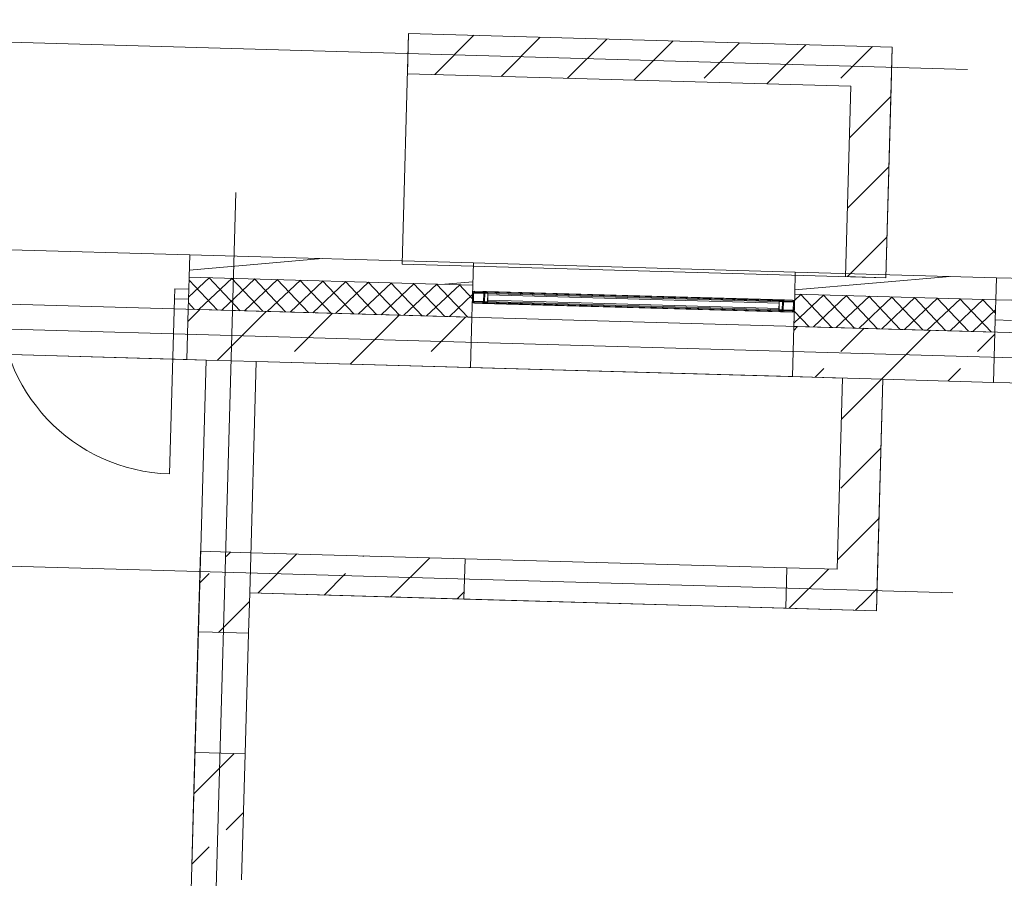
# Model space of a CAD drawing. Extents: x -22247 to 417655, y -187892 to 17509.
# Tile 9 of 62: x -5607 to -715, y -123955 to -119691. Entities that reach past the tile are written whole.
import ezdxf
from ezdxf.lldxf.tags import DXFTag

# ---------------------------------------------------------------- set-up
doc = ezdxf.new("R2010")
doc.units = 0
doc.header["$LTSCALE"] = 50
doc.layers.get('0').update_dxf_attribs({"lineweight": 25})
for name, color, linetype, lineweight in [('02 Raster Gebäude', 7, 'Continuous', 25), ('20 Außenwände', 7, 'Continuous', 25), ('20 Dach Stb-Decke', 7, 'Continuous', 25), ('20 Fenster als Fassade', 7, 'Continuous', 25), ('20 Innenwände', 7, 'Continuous', 25)]:
    doc.layers.add(name, color=color, linetype=linetype, lineweight=lineweight)
tags = doc.linetypes.add('Raster', pattern=[0.8, 0.4, -0.2, 0, -0.2]).pattern_tags.tags
tags[10:11] = [DXFTag(74, 4), DXFTag(75, 0), DXFTag(340, '0'), DXFTag(46, 1.0), DXFTag(50, 0.0), DXFTag(44, 0.0), DXFTag(45, 0.0)]
tags[8:9] = [DXFTag(74, 4), DXFTag(75, 0), DXFTag(340, '0'), DXFTag(46, 1.0), DXFTag(50, 0.0), DXFTag(44, 0.0), DXFTag(45, 0.0)]
tags[6:7] = [DXFTag(74, 4), DXFTag(75, 0), DXFTag(340, '0'), DXFTag(46, 1.0), DXFTag(50, 0.0), DXFTag(44, 0.0), DXFTag(45, 0.0)]
tags[4:5] = [DXFTag(74, 4), DXFTag(75, 0), DXFTag(340, '0'), DXFTag(46, 1.0), DXFTag(50, 0.0), DXFTag(44, 0.0), DXFTag(45, 0.0)]
tags = doc.linetypes.add('Schnittlinie', pattern=[1.2, 0.6, -0.3, 0, -0.3]).pattern_tags.tags
tags[10:11] = [DXFTag(74, 4), DXFTag(75, 0), DXFTag(340, '0'), DXFTag(46, 1.0), DXFTag(50, 0.0), DXFTag(44, 0.0), DXFTag(45, 0.0)]
tags[8:9] = [DXFTag(74, 4), DXFTag(75, 0), DXFTag(340, '0'), DXFTag(46, 1.0), DXFTag(50, 0.0), DXFTag(44, 0.0), DXFTag(45, 0.0)]
tags[6:7] = [DXFTag(74, 4), DXFTag(75, 0), DXFTag(340, '0'), DXFTag(46, 1.0), DXFTag(50, 0.0), DXFTag(44, 0.0), DXFTag(45, 0.0)]
tags[4:5] = [DXFTag(74, 4), DXFTag(75, 0), DXFTag(340, '0'), DXFTag(46, 1.0), DXFTag(50, 0.0), DXFTag(44, 0.0), DXFTag(45, 0.0)]
tags = doc.linetypes.add('Untersicht', pattern=[0.4, 0.3, -0.1]).pattern_tags.tags
tags[6:7] = [DXFTag(74, 4), DXFTag(75, 0), DXFTag(340, '0'), DXFTag(46, 1.0), DXFTag(50, 0.0), DXFTag(44, 0.0), DXFTag(45, 0.0)]
tags[4:5] = [DXFTag(74, 4), DXFTag(75, 0), DXFTag(340, '0'), DXFTag(46, 1.0), DXFTag(50, 0.0), DXFTag(44, 0.0), DXFTag(45, 0.0)]
tags = doc.linetypes.add('Wipeout_Contour', pattern=[1, 0, -1]).pattern_tags.tags
tags[6:7] = [DXFTag(74, 4), DXFTag(75, 0), DXFTag(340, '0'), DXFTag(46, 1.0), DXFTag(50, 0.0), DXFTag(44, 0.0), DXFTag(45, 0.0)]
tags[4:5] = [DXFTag(74, 4), DXFTag(75, 0), DXFTag(340, '0'), DXFTag(46, 1.0), DXFTag(50, 0.0), DXFTag(44, 0.0), DXFTag(45, 0.0)]
tags = doc.linetypes.add('Öffnungslinie Tür Fenster', pattern=[0.46, 0.3, -0.16]).pattern_tags.tags
tags[6:7] = [DXFTag(74, 4), DXFTag(75, 0), DXFTag(340, '0'), DXFTag(46, 1.0), DXFTag(50, 0.0), DXFTag(44, 0.0), DXFTag(45, 0.0)]
tags[4:5] = [DXFTag(74, 4), DXFTag(75, 0), DXFTag(340, '0'), DXFTag(46, 1.0), DXFTag(50, 0.0), DXFTag(44, 0.0), DXFTag(45, 0.0)]
pattern_1 = [(5, (0, 0), (-15.68803, 179.31504), [])]
pattern_2 = [(223.38, (0, 0), (-54.946706, 58.14516), []), (313.38, (0, 0), (58.14516, 54.946706), [])]
pattern_3 = [(45, (0, 0), (-339.4113, 339.4113), []), (45, (-169.7, 169.7), (-339.4113, 339.4113), [360, -120])]
pattern_4 = [(135, (0, 0), (212.132, 212.132), []), (135, (-70.7, -70.7), (212.132, 212.132), [])]

# ---------------------------------------------------------------- blocks, each defined once
blk = doc.blocks.new('Verdeckungsfläche_A06WQNUP1A', base_point=(-3306.4, -121083.9))
at = {"color": 254, "linetype": 'Wipeout_Contour', "lineweight": 0, "ltscale": 0.017985, "true_color": 0xd6d6d6}
for p, q in [((-1807, -121082.7), (-3306.4, -121040.3)), ((-3306.4, -121040.3), (-3301.4, -121041.8)), ((-3301.4, -121041.8), (-1812, -121083.9)), ((-1812, -121083.9), (-1807, -121082.7))]:
    blk.add_line(p, q, dxfattribs=at)
blk = doc.blocks.new('Verdeckungsfläche_A06WQNUQ1A', base_point=(-3301.4, -121087.4))
at = {"color": 254, "linetype": 'Wipeout_Contour', "lineweight": 0, "ltscale": 0.017985, "true_color": 0xd6d6d6}
for p, q in [((-1812, -121083.9), (-3301.4, -121041.8)), ((-3301.4, -121041.8), (-3297.9, -121045.5)), ((-3297.9, -121045.5), (-1815.8, -121087.4)), ((-1815.8, -121087.4), (-1812, -121083.9))]:
    blk.add_line(p, q, dxfattribs=at)
blk = doc.blocks.new('Verdeckungsfläche_A06WQNUR1A', base_point=(-3297.9, -121092.4))
at = {"color": 254, "linetype": 'Wipeout_Contour', "lineweight": 0, "ltscale": 0.017985, "true_color": 0xd6d6d6}
for p, q in [((-1815.8, -121087.4), (-3297.9, -121045.5)), ((-3297.9, -121045.5), (-3296.7, -121050.6)), ((-3296.7, -121050.6), (-1817.3, -121092.4)), ((-1817.3, -121092.4), (-1815.8, -121087.4))]:
    blk.add_line(p, q, dxfattribs=at)
blk = doc.blocks.new('Verdeckungsfläche_A06WQNUS1A', base_point=(-3297.8, -121132.4))
at = {"color": 254, "linetype": 'Wipeout_Contour', "lineweight": 0, "ltscale": 0.017989, "true_color": 0xd6d6d6}
for p, q in [((-3296.7, -121050.6), (-3297.8, -121090.5)), ((-3297.8, -121090.5), (-1818.4, -121132.4)), ((-1817.3, -121092.4), (-3296.7, -121050.6)), ((-1818.4, -121132.4), (-1817.3, -121092.4))]:
    blk.add_line(p, q, dxfattribs=at)
blk = doc.blocks.new('Verdeckungsfläche_A06WQNUT1A', base_point=(-3299.3, -121137.4))
at = {"color": 254, "linetype": 'Wipeout_Contour', "lineweight": 0, "ltscale": 0.017992, "true_color": 0xd6d6d6}
for p, q in [((-3297.8, -121090.5), (-3299.3, -121095.5)), ((-3299.3, -121095.5), (-1817.2, -121137.4)), ((-1818.4, -121132.4), (-3297.8, -121090.5)), ((-1817.2, -121137.4), (-1818.4, -121132.4))]:
    blk.add_line(p, q, dxfattribs=at)
blk = doc.blocks.new('Verdeckungsfläche_A06WQNUU1A', base_point=(-3303, -121141.2))
at = {"color": 254, "linetype": 'Wipeout_Contour', "lineweight": 0, "ltscale": 0.017992, "true_color": 0xd6d6d6}
for p, q in [((-3299.3, -121095.5), (-3303, -121099.1)), ((-1817.2, -121137.4), (-3299.3, -121095.5)), ((-3303, -121099.1), (-1813.6, -121141.2)), ((-1813.6, -121141.2), (-1817.2, -121137.4))]:
    blk.add_line(p, q, dxfattribs=at)
blk = doc.blocks.new('Verdeckungsfläche_A06WQNUV1A', base_point=(-3308.1, -121142.7))
at = {"color": 254, "linetype": 'Wipeout_Contour', "lineweight": 0, "ltscale": 0.017993, "true_color": 0xd6d6d6}
for p, q in [((-3303, -121099.1), (-3308.1, -121100.3)), ((-3308.1, -121100.3), (-1808.7, -121142.7)), ((-1813.6, -121141.2), (-3303, -121099.1)), ((-1808.7, -121142.7), (-1813.6, -121141.2))]:
    blk.add_line(p, q, dxfattribs=at)
blk = doc.blocks.new('Verdeckungsfläche_A06WQNUW1A', base_point=(-3352.8, -121092.9))
at = {"color": 254, "linetype": 'Wipeout_Contour', "lineweight": 0, "ltscale": 0.017991, "true_color": 0xd6d6d6}
for p, q in [((-3302.8, -121090.4), (-3352.8, -121089)), ((-3352.8, -121089), (-3352.2, -121091.5)), ((-3352.2, -121091.5), (-3303.5, -121092.9)), ((-3303.5, -121092.9), (-3302.8, -121090.4))]:
    blk.add_line(p, q, dxfattribs=at)
blk = doc.blocks.new('Verdeckungsfläche_A06WQNUX1A', base_point=(-1813.4, -121136.4))
at = {"color": 254, "linetype": 'Wipeout_Contour', "lineweight": 0, "ltscale": 0.017993, "true_color": 0xd6d6d6}
for p, q in [((-1763.4, -121133.9), (-1813.4, -121132.5)), ((-1813.4, -121132.5), (-1812.8, -121135)), ((-1812.8, -121135), (-1764.2, -121136.4)), ((-1764.2, -121136.4), (-1763.4, -121133.9))]:
    blk.add_line(p, q, dxfattribs=at)
blk = doc.blocks.new('Verdeckungsfläche_A06WQNUY1A', base_point=(-3352.2, -121094.7))
at = {"color": 254, "linetype": 'Wipeout_Contour', "lineweight": 0, "ltscale": 0.017993, "true_color": 0xd6d6d6}
for p, q in [((-3352.2, -121091.5), (-3350.4, -121093.4)), ((-3303.5, -121092.9), (-3352.2, -121091.5)), ((-3350.4, -121093.4), (-3305.4, -121094.7)), ((-3305.4, -121094.7), (-3303.5, -121092.9))]:
    blk.add_line(p, q, dxfattribs=at)
blk = doc.blocks.new('Verdeckungsfläche_A06WQNUZ1A', base_point=(-1812.8, -121138.2))
at = {"color": 254, "linetype": 'Wipeout_Contour', "lineweight": 0, "ltscale": 0.017994, "true_color": 0xd6d6d6}
for p, q in [((-1812.8, -121135), (-1811, -121136.9)), ((-1764.2, -121136.4), (-1812.8, -121135)), ((-1811, -121136.9), (-1766, -121138.2)), ((-1766, -121138.2), (-1764.2, -121136.4))]:
    blk.add_line(p, q, dxfattribs=at)
blk = doc.blocks.new('Verdeckungsfläche_A06WQNV01A', base_point=(-3350.4, -121095.3))
at = {"color": 254, "linetype": 'Wipeout_Contour', "lineweight": 0, "ltscale": 0.017994, "true_color": 0xd6d6d6}
for p, q in [((-3305.4, -121094.7), (-3350.4, -121093.4)), ((-3350.4, -121093.4), (-3347.9, -121094.1)), ((-3347.9, -121094.1), (-3307.9, -121095.3)), ((-3307.9, -121095.3), (-3305.4, -121094.7))]:
    blk.add_line(p, q, dxfattribs=at)
blk = doc.blocks.new('Verdeckungsfläche_A06WQNV11A', base_point=(-1811, -121138.8))
at = {"color": 254, "linetype": 'Wipeout_Contour', "lineweight": 0, "ltscale": 0.017996, "true_color": 0xd6d6d6}
for p, q in [((-1766, -121138.2), (-1811, -121136.9)), ((-1811, -121136.9), (-1808.5, -121137.7)), ((-1808.5, -121137.7), (-1768.6, -121138.8)), ((-1768.6, -121138.8), (-1766, -121138.2))]:
    blk.add_line(p, q, dxfattribs=at)
blk = doc.blocks.new('Verdeckungsfläche_A06WQNV21A', base_point=(-3349, -121046))
at = {"color": 254, "linetype": 'Wipeout_Contour', "lineweight": 0, "ltscale": 0.017981, "true_color": 0xd6d6d6}
for p, q in [((-3346.5, -121044.1), (-3349, -121044.7)), ((-3349, -121044.7), (-3304.1, -121046)), ((-3306.5, -121045.3), (-3346.5, -121044.1)), ((-3304.1, -121046), (-3306.5, -121045.3))]:
    blk.add_line(p, q, dxfattribs=at)
blk = doc.blocks.new('Verdeckungsfläche_A06WQNV31A', base_point=(-1809.6, -121089.6))
at = {"color": 254, "linetype": 'Wipeout_Contour', "lineweight": 0, "ltscale": 0.017983, "true_color": 0xd6d6d6}
for p, q in [((-1807.1, -121087.7), (-1809.6, -121088.3)), ((-1809.6, -121088.3), (-1764.7, -121089.6)), ((-1767.1, -121088.8), (-1807.1, -121087.7)), ((-1764.7, -121089.6), (-1767.1, -121088.8))]:
    blk.add_line(p, q, dxfattribs=at)
blk = doc.blocks.new('Verdeckungsfläche_A06WQNV41A', base_point=(-3350.9, -121047.9))
at = {"color": 254, "linetype": 'Wipeout_Contour', "lineweight": 0, "ltscale": 0.017983, "true_color": 0xd6d6d6}
for p, q in [((-3349, -121044.7), (-3350.9, -121046.5)), ((-3350.9, -121046.5), (-3302.3, -121047.9)), ((-3304.1, -121046), (-3349, -121044.7)), ((-3302.3, -121047.9), (-3304.1, -121046))]:
    blk.add_line(p, q, dxfattribs=at)
blk = doc.blocks.new('Verdeckungsfläche_A06WQNV51A', base_point=(-1811.5, -121091.4))
at = {"color": 254, "linetype": 'Wipeout_Contour', "lineweight": 0, "ltscale": 0.017985, "true_color": 0xd6d6d6}
for p, q in [((-1809.6, -121088.3), (-1811.5, -121090.1)), ((-1811.5, -121090.1), (-1762.9, -121091.4)), ((-1764.7, -121089.6), (-1809.6, -121088.3)), ((-1762.9, -121091.4), (-1764.7, -121089.6))]:
    blk.add_line(p, q, dxfattribs=at)
blk = doc.blocks.new('Verdeckungsfläche_A06WQNV61A', base_point=(-3351.7, -121050.4))
at = {"color": 254, "linetype": 'Wipeout_Contour', "lineweight": 0, "ltscale": 0.017984, "true_color": 0xd6d6d6}
for p, q in [((-3350.9, -121046.5), (-3351.7, -121049)), ((-3302.3, -121047.9), (-3350.9, -121046.5)), ((-3301.7, -121050.4), (-3302.3, -121047.9)), ((-3351.7, -121049), (-3301.7, -121050.4))]:
    blk.add_line(p, q, dxfattribs=at)
blk = doc.blocks.new('Verdeckungsfläche_A06WQNV71A', base_point=(-1812.3, -121094))
at = {"color": 254, "linetype": 'Wipeout_Contour', "lineweight": 0, "ltscale": 0.017986, "true_color": 0xd6d6d6}
for p, q in [((-1811.5, -121090.1), (-1812.3, -121092.5)), ((-1812.3, -121092.5), (-1762.3, -121094)), ((-1762.9, -121091.4), (-1811.5, -121090.1)), ((-1762.3, -121094), (-1762.9, -121091.4))]:
    blk.add_line(p, q, dxfattribs=at)
blk = doc.blocks.new('Verdeckungsfläche_A06WQNV81A', base_point=(-3352.8, -121090.4))
at = {"color": 254, "linetype": 'Wipeout_Contour', "lineweight": 0, "ltscale": 0.017988, "true_color": 0xd6d6d6}
for p, q in [((-3351.7, -121049), (-3352.8, -121089)), ((-3352.8, -121089), (-3302.8, -121090.4)), ((-3301.7, -121050.4), (-3351.7, -121049)), ((-3302.8, -121090.4), (-3301.7, -121050.4))]:
    blk.add_line(p, q, dxfattribs=at)
blk = doc.blocks.new('Verdeckungsfläche_A06WQNV91A', base_point=(-1813.4, -121133.9))
at = {"color": 254, "linetype": 'Wipeout_Contour', "lineweight": 0, "ltscale": 0.01799, "true_color": 0xd6d6d6}
for p, q in [((-1812.3, -121092.5), (-1813.4, -121132.5)), ((-1762.3, -121094), (-1812.3, -121092.5)), ((-1763.4, -121133.9), (-1762.3, -121094)), ((-1813.4, -121132.5), (-1763.4, -121133.9))]:
    blk.add_line(p, q, dxfattribs=at)
blk = doc.blocks.new('Verdeckungsfläche_A06WQNVA1A', base_point=(-3282, -121136.9))
at = {"color": 254, "linetype": 'Wipeout_Contour', "lineweight": 0, "ltscale": 0.017991, "true_color": 0xd6d6d6}
for p, q in [((-3281.6, -121084.2), (-3282, -121096)), ((-3282, -121096), (-1834.5, -121136.9)), ((-1834.2, -121125.2), (-3281.6, -121084.2)), ((-1834.5, -121136.9), (-1834.2, -121125.2))]:
    blk.add_line(p, q, dxfattribs=at)
blk = doc.blocks.new('Verdeckungsfläche_A06WQNVB1A', base_point=(-3280.9, -121098.7))
at = {"color": 254, "linetype": 'Wipeout_Contour', "lineweight": 0, "ltscale": 0.017986, "true_color": 0xd6d6d6}
for p, q in [((-3280.5, -121046), (-3280.9, -121057.8)), ((-1833.1, -121086.9), (-3280.5, -121046)), ((-3280.9, -121057.8), (-1833.5, -121098.7)), ((-1833.5, -121098.7), (-1833.1, -121086.9))]:
    blk.add_line(p, q, dxfattribs=at)
blk = doc.blocks.new('Verdeckungsfläche_A06WQNVC1A', base_point=(-3281.6, -121125.2))
at = {"color": 254, "linetype": 'Wipeout_Contour', "lineweight": 0, "ltscale": 0.017989, "true_color": 0xd6d6d6}
for p, q in [((-3280.9, -121057.8), (-3281.6, -121084.2)), ((-3281.6, -121084.2), (-1834.2, -121125.2)), ((-1833.5, -121098.7), (-3280.9, -121057.8)), ((-1834.2, -121125.2), (-1833.5, -121098.7))]:
    blk.add_line(p, q, dxfattribs=at)
blk = doc.blocks.new('-X6')
at = {"layer": '20 Fenster als Fassade', "color": 7, "linetype": 'Continuous', "lineweight": 13, "ltscale": 3.71293e-05}
blk.add_line((-1.8184, -121.133), (-1.8345, -121.1358), dxfattribs=at)

msp = doc.modelspace()

# ---------------------------------------------------------------- hatches: boundary and pattern name
at = {"layer": '20 Außenwände', "linetype": 'Continuous', "lineweight": 0, "ltscale": 3.71293e-05}
h = msp.add_hatch(dxfattribs=at)
h.set_pattern_fill('Holz_Vollholz_Längsholz__7F', scale=1000, style=0, pattern_type=2)
h.set_pattern_definition(pattern_1)
h.paths.add_polyline_path([(-4761.8, -120859.1), (-4765, -120969), (-3355.5, -121008.9), (-3352.4, -120898.9)])
h = msp.add_hatch(dxfattribs=at)
h.set_pattern_fill('Holz_Vollholz_Längsholz__7F', scale=1000, style=0, pattern_type=2)
h.set_pattern_definition(pattern_1)
h.paths.add_polyline_path([(-1753.1, -120944.2), (-1756.2, -121054.1), (-756.6, -121082.4), (-753.5, -120972.4)])
h = msp.add_hatch(dxfattribs=at)
h.set_pattern_fill('Dämmung_hart_2_0009', scale=1000, style=0, pattern_type=2)
h.set_pattern_definition(pattern_2)
h.paths.add_polyline_path([(-4769.5, -121129), (-3360, -121168.8), (-3355.5, -121008.9), (-4765, -120969)])
h = msp.add_hatch(dxfattribs=at)
h.set_pattern_fill('Dämmung_hart_2_0009', scale=1000, style=0, pattern_type=2)
h.set_pattern_definition(pattern_2)
h.paths.add_polyline_path([(-1756.2, -121054.1), (-1760.7, -121214), (-761.1, -121242.3), (-756.6, -121082.4)])
h = msp.add_hatch(dxfattribs=at)
h.set_pattern_fill('Beton_Stahlbeton_0009', scale=1000, style=0, pattern_type=2)
h.set_pattern_definition(pattern_3)
h.paths.add_polyline_path([(-4776.5, -121378.9), (-3367.1, -121418.7), (-3360, -121168.8), (-4769.5, -121129)])
h = msp.add_hatch(dxfattribs=at)
h.set_pattern_fill('Beton_Stahlbeton_0009', scale=1000, style=0, pattern_type=2)
h.set_pattern_definition(pattern_3)
h.paths.add_polyline_path([(-1760.7, -121214), (-1767.8, -121463.9), (-768.2, -121492.2), (-761.1, -121242.3)])
at = {"layer": '20 Fenster als Fassade', "linetype": 'Continuous', "lineweight": 0, "ltscale": 3.71293e-05}
h = msp.add_hatch(dxfattribs=at)
h.set_pattern_fill('Metall_Stahl_0009', scale=1000, style=0, pattern_type=2)
h.set_pattern_definition(pattern_4)
h.paths.add_polyline_path([(-3357.8, -121088.8), (-3356.6, -121093.9), (-3353, -121097.6), (-3348.1, -121099.1), (-3308.1, -121100.3), (-3303, -121099.1), (-3299.3, -121095.5), (-3297.8, -121090.5), (-3296.7, -121050.6), (-3297.9, -121045.5), (-3301.4, -121041.8), (-3306.4, -121040.3), (-3346.4, -121039.1), (-3351.4, -121040.3), (-3355.2, -121043.9), (-3356.7, -121048.9)])
h.paths.add_polyline_path([(-3352.8, -121089), (-3351.7, -121049), (-3350.9, -121046.5), (-3349, -121044.7), (-3346.5, -121044.1), (-3306.5, -121045.3), (-3304.1, -121046), (-3302.3, -121047.9), (-3301.7, -121050.4), (-3302.8, -121090.4), (-3303.5, -121092.9), (-3305.4, -121094.7), (-3307.9, -121095.3), (-3347.9, -121094.1), (-3350.4, -121093.4), (-3352.2, -121091.5)], flags=0)
h = msp.add_hatch(dxfattribs=at)
h.set_pattern_fill('Metall_Stahl_0009', scale=1000, style=0, pattern_type=2)
h.set_pattern_definition(pattern_4)
h.paths.add_polyline_path([(-1758.4, -121134.1), (-1757.3, -121094.1), (-1758.5, -121089.1), (-1762, -121085.3), (-1767, -121083.8), (-1807, -121082.7), (-1812, -121083.9), (-1815.8, -121087.4), (-1817.3, -121092.4), (-1818.4, -121132.4), (-1817.2, -121137.4), (-1813.6, -121141.2), (-1808.7, -121142.7), (-1768.7, -121143.8), (-1763.7, -121142.6), (-1759.9, -121139)])
h.paths.add_polyline_path([(-1763.4, -121133.9), (-1764.2, -121136.4), (-1766, -121138.2), (-1768.6, -121138.8), (-1808.5, -121137.7), (-1811, -121136.9), (-1812.8, -121135), (-1813.4, -121132.5), (-1812.3, -121092.5), (-1811.5, -121090.1), (-1809.6, -121088.3), (-1807.1, -121087.7), (-1767.1, -121088.8), (-1764.7, -121089.6), (-1762.9, -121091.4), (-1762.3, -121094)], flags=0)
at = {"layer": '20 Innenwände', "linetype": 'Continuous', "lineweight": 0, "ltscale": 3.71293e-05}
h = msp.add_hatch(dxfattribs=at)
h.set_pattern_fill('Beton_Stahlbeton_0009', scale=1000, style=0, pattern_type=2)
h.set_pattern_definition(pattern_3)
h.paths.add_polyline_path([(-1471.2, -119821.7), (-3674.8, -119759.4), (-3680.4, -119959.3), (-1476.9, -120021.6)])
h = msp.add_hatch(dxfattribs=at)
h.set_pattern_fill('Beton_Stahlbeton_0009', scale=1000, style=0, pattern_type=2)
h.set_pattern_definition(pattern_3)
h.paths.add_polyline_path([(-1471.2, -119821.7), (-1476.9, -120021.6), (-1271.3, -119827.3)])
h = msp.add_hatch(dxfattribs=at)
h.set_pattern_fill('Beton_Stahlbeton_0009', scale=1000, style=0, pattern_type=2)
h.set_pattern_definition(pattern_3)
h.paths.add_polyline_path([(-1476.9, -120021.6), (-1276.9, -120027.2), (-1271.3, -119827.3)])
h = msp.add_hatch(dxfattribs=at)
h.set_pattern_fill('Beton_Stahlbeton_0009', scale=1000, style=0, pattern_type=2)
h.set_pattern_definition(pattern_3)
h.paths.add_polyline_path([(-1476.9, -120021.6), (-1503.6, -120966.8), (-1303.7, -120972.4), (-1276.9, -120027.2)])
h = msp.add_hatch(dxfattribs=at)
h.set_pattern_fill('Beton_Stahlbeton_0009', scale=1000, style=0, pattern_type=2)
h.set_pattern_definition(pattern_3)
h.paths.add_polyline_path([(-1344.8, -122426.3), (-1317.9, -121476.7), (-1517.9, -121471), (-1544.7, -122420.6)])
h = msp.add_hatch(dxfattribs=at)
h.set_pattern_fill('Beton_Stahlbeton_0009', scale=1000, style=0, pattern_type=2)
h.set_pattern_definition(pattern_3)
h.paths.add_polyline_path([(-4719.8, -122731), (-4469.9, -122738.1), (-4458.5, -122338.2), (-4708.4, -122331.2)])
h = msp.add_hatch(dxfattribs=at)
h.set_pattern_fill('Beton_Stahlbeton_0009', scale=1000, style=0, pattern_type=2)
h.set_pattern_definition(pattern_3)
h.paths.add_polyline_path([(-4458.5, -122338.2), (-4464.2, -122538.1), (-3399.6, -122568.3), (-3394, -122368.3)])
h = msp.add_hatch(dxfattribs=at)
h.set_pattern_fill('Beton_Stahlbeton_0009', scale=1000, style=0, pattern_type=2)
h.set_pattern_definition(pattern_3)
h.paths.add_polyline_path([(-1794.6, -122413.6), (-1800.3, -122613.5), (-1550.4, -122620.6), (-1544.7, -122420.6)])
h = msp.add_hatch(dxfattribs=at)
h.set_pattern_fill('Beton_Stahlbeton_0009', scale=1000, style=0, pattern_type=2)
h.set_pattern_definition(pattern_3)
h.paths.add_polyline_path([(-1544.7, -122420.6), (-1550.4, -122620.6), (-1350.4, -122626.2)])
h = msp.add_hatch(dxfattribs=at)
h.set_pattern_fill('Beton_Stahlbeton_0009', scale=1000, style=0, pattern_type=2)
h.set_pattern_definition(pattern_3)
h.paths.add_polyline_path([(-1344.8, -122426.3), (-1544.7, -122420.6), (-1350.4, -122626.2)])
h = msp.add_hatch(dxfattribs=at)
h.set_pattern_fill('Beton_Stahlbeton_0009', scale=1000, style=0, pattern_type=2)
h.set_pattern_definition(pattern_3)
h.paths.add_polyline_path([(-4754.4, -123955.4), (-4504.5, -123962.5), (-4486.8, -123337.8), (-4736.7, -123330.8)])

# ---------------------------------------------------------------- linework, layer by layer
at = {"layer": '02 Raster Gebäude', "color": 1, "linetype": 'Schnittlinie', "lineweight": 18, "ltscale": 0.000188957, "true_color": 0xf50000}
for p, q in [((-897, -119938), (-9627.7, -119691)), ((-970.5, -122536.9), (-9701.2, -122290))]:
    msp.add_line(p, q, dxfattribs=at)
at = {"layer": '02 Raster Gebäude', "color": 1, "linetype": 'Raster', "lineweight": 18, "ltscale": 0.000188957, "true_color": 0xf50000}
for p, q in [((-4561.3, -121548.4), (-4533, -120548.8)), ((-4561.3, -121548.4), (-4533, -120548.8)), ((12804.7, -121751), (-17094.3, -120905.4)), ((12804.7, -121751), (-17094.3, -120905.4)), ((-4561.3, -121548.4), (-4886.8, -133058.1)), ((-4561.3, -121548.4), (-4886.8, -133058.1))]:
    msp.add_line(p, q, dxfattribs=at)
at = {"layer": '20 Außenwände', "color": 7, "linetype": 'Continuous', "lineweight": 13, "ltscale": 3.71293e-05}
for p, q in [((-5771.4, -120830.5), (-4761.8, -120859.1)), ((-4761.8, -120859.1), (-4765, -120969)), ((-4761.8, -120859.1), (-4765, -120969)), ((-3355.5, -121008.9), (-3352.4, -120898.9)), ((-3355.5, -121008.9), (-3352.4, -120898.9)), ((-1753.1, -120944.2), (-3352.4, -120898.9)), ((-1756.2, -121054.1), (-1753.1, -120944.2)), ((-1756.2, -121054.1), (-1753.1, -120944.2)), ((-4765, -120969), (-4766.7, -121029)), ((-4765, -120969), (-4766.7, -121029)), ((-3355.5, -121008.9), (-4765, -120969)), ((-753.5, -120972.4), (-756.6, -121082.4)), ((-753.5, -120972.4), (-756.6, -121082.4)), ((1245.8, -121029), (-753.5, -120972.4)), ((-4836.6, -121027), (-4838, -121077)), ((-4766.7, -121029), (-4836.6, -121027)), ((-4766.7, -121029), (-4768.1, -121079)), ((-4768.1, -121079), (-4766.7, -121029)), ((-4766.7, -121029), (-4768.1, -121079)), ((-4766.7, -121029), (-4768.1, -121079)), ((-3360, -121168.8), (-3355.5, -121008.9)), ((-3360, -121168.8), (-3355.5, -121008.9)), ((-4838, -121077), (-4862.6, -121946.6)), ((-4838, -121077), (-4768.1, -121079)), ((-4768.1, -121079), (-4769.5, -121129)), ((-4768.1, -121079), (-4769.5, -121129)), ((-1760.7, -121214), (-1756.2, -121054.1)), ((-1760.7, -121214), (-1756.2, -121054.1)), ((-756.6, -121082.4), (-1756.2, -121054.1)), ((-756.6, -121082.4), (-759.4, -121182.3)), ((-756.6, -121082.4), (-759.4, -121182.3)), ((-756.6, -121082.4), (-759.4, -121182.3)), ((-676.6, -121084.6), (-756.6, -121082.4)), ((-4769.5, -121129), (-4776.5, -121378.9)), ((-4769.5, -121129), (-4776.5, -121378.9)), ((-3360, -121168.8), (-4769.5, -121129)), ((-3367.1, -121418.7), (-3360, -121168.8)), ((-3367.1, -121418.7), (-3360, -121168.8)), ((-759.4, -121182.3), (-761.1, -121242.3)), ((-759.4, -121182.3), (-761.1, -121242.3)), ((-759.4, -121182.3), (-679.4, -121184.6)), ((-1767.8, -121463.9), (-1760.7, -121214)), ((-1767.8, -121463.9), (-1760.7, -121214)), ((-761.1, -121242.3), (-1760.7, -121214)), ((-761.1, -121242.3), (-768.2, -121492.2)), ((-761.1, -121242.3), (-768.2, -121492.2)), ((-5786.1, -121350.3), (-4776.5, -121378.9)), ((-1767.8, -121463.9), (-3367.1, -121418.7)), ((1231, -121548.8), (-768.2, -121492.2))]:
    msp.add_line(p, q, dxfattribs=at)
for points in [[(-3352.4, -120898.9), (-4761.8, -120859.1)], [(-753.5, -120972.4), (-1753.1, -120944.2)], [(-4776.5, -121378.9), (-4681.6, -121381.5)], [(-4431.7, -121388.6), (-3367.1, -121418.7)], [(-1767.8, -121463.9), (-1517.9, -121471)], [(-1317.9, -121476.7), (-768.2, -121492.2)]]:
    msp.add_lwpolyline(points, dxfattribs=at)
msp.add_arc((-4838, -121077), 870, 178.38, 268.38, dxfattribs=at)
at = {"layer": '20 Dach Stb-Decke', "color": 7, "linetype": 'Öffnungslinie Tür Fenster', "lineweight": 13, "ltscale": 3.71293e-05}
for points in [[(-1271.3, -119827.3), (-3674.8, -119759.4), (-3707.1, -120904.4), (-1303.7, -120972.4)], [(-17060.3, -120781.3), (11644.7, -121593.2), (10176.6, -139760.4), (6853.5, -143774.7), (-403.5, -142516.6), (-10888.2, -140699), (-11712.9, -141749.3), (-11963.2, -141742.2), (-12492.7, -141727.3), (-17648.6, -141581.4)], [(-17149.2, -132768.1), (-6212.8, -133077.4), (-1661.3, -133206.1), (-1618.9, -131707), (-4970.9, -131611.9), (-4681.6, -121381.5), (-5881.1, -121347.6), (-6170.4, -131578), (-15157.6, -131324.1), (-15161, -131445.1), (-17110.3, -131390)], [(-1350.4, -122626.2), (-4464.2, -122538.1), (-4431.7, -121388.6), (-1317.9, -121476.7)]]:
    msp.add_lwpolyline(points, close=True, dxfattribs=at)
at = {"layer": '20 Fenster als Fassade', "color": 7, "linetype": 'Continuous', "lineweight": 13, "ltscale": 3.71293e-05}
for p, q in [((-3351.4, -121040.3), (-3355.2, -121043.9)), ((-3349, -121044.7), (-3350.9, -121046.5)), ((-3304.1, -121046), (-3302.3, -121047.9)), ((-3301.4, -121041.8), (-3297.9, -121045.5)), ((-3356.6, -121093.9), (-3353, -121097.6)), ((-3352.2, -121091.5), (-3350.4, -121093.4)), ((-3303.5, -121092.9), (-3305.4, -121094.7)), ((-3299.3, -121095.5), (-3303, -121099.1)), ((-1812, -121083.9), (-1815.8, -121087.4)), ((-1809.6, -121088.3), (-1811.5, -121090.1)), ((-1764.7, -121089.6), (-1762.9, -121091.4)), ((-1762, -121085.3), (-1758.5, -121089.1)), ((-1817.2, -121137.4), (-1813.6, -121141.2)), ((-1812.8, -121135), (-1811, -121136.9)), ((-1764.2, -121136.4), (-1766, -121138.2)), ((-1759.9, -121139), (-1763.7, -121142.6))]:
    msp.add_line(p, q, dxfattribs=at)
at = {"layer": '20 Fenster als Fassade', "color": 7, "linetype": 'Untersicht', "lineweight": 13, "ltscale": 3.71293e-05}
for points in [[(-3356.6, -121093.9), (-3357.8, -121088.8), (-3356.7, -121048.9), (-3355.2, -121043.9)], [(-3355.2, -121043.9), (-3351.4, -121040.3), (-3346.4, -121039.1)], [(-3346.4, -121039.1), (-1767, -121083.8)], [(-3357.8, -121088.8), (-1758.4, -121134.1)], [(-3356.7, -121048.9), (-1757.3, -121094.1)], [(-3348.1, -121099.1), (-3353, -121097.6), (-3356.6, -121093.9)], [(-1767, -121083.8), (-1762, -121085.3), (-1758.5, -121089.1)], [(-1758.5, -121089.1), (-1757.3, -121094.1), (-1758.4, -121134.1), (-1759.9, -121139)], [(-3348.1, -121099.1), (-1768.7, -121143.8)], [(-1759.9, -121139), (-1763.7, -121142.6), (-1768.7, -121143.8)]]:
    msp.add_lwpolyline(points, dxfattribs=at)
at = {"layer": '20 Fenster als Fassade', "color": 7, "linetype": 'Continuous', "lineweight": 13, "ltscale": 3.71293e-05}
for points in [[(-3355.2, -121043.9), (-3356.7, -121048.9), (-3357.8, -121088.8), (-3356.6, -121093.9)], [(-3350.9, -121046.5), (-3351.7, -121049), (-3352.8, -121089), (-3352.2, -121091.5)], [(-3301.4, -121041.8), (-3306.4, -121040.3), (-3346.4, -121039.1), (-3351.4, -121040.3)], [(-3304.1, -121046), (-3306.5, -121045.3), (-3346.5, -121044.1), (-3349, -121044.7)], [(-1807, -121082.7), (-3306.4, -121040.3)], [(-3302.3, -121047.9), (-3301.7, -121050.4), (-3302.8, -121090.4), (-3303.5, -121092.9)], [(-3297.9, -121045.5), (-3296.7, -121050.6), (-3297.8, -121090.5), (-3299.3, -121095.5)], [(-3302.8, -121090.4), (-3352.8, -121089)], [(-3301.7, -121050.4), (-3351.7, -121049)], [(-3350.4, -121093.4), (-3347.9, -121094.1), (-3307.9, -121095.3), (-3305.4, -121094.7)], [(-1818.4, -121132.4), (-3297.8, -121090.5)], [(-1817.3, -121092.4), (-3296.7, -121050.6)], [(-1815.8, -121087.4), (-1817.3, -121092.4), (-1818.4, -121132.4), (-1817.2, -121137.4)], [(-1811.5, -121090.1), (-1812.3, -121092.5), (-1813.4, -121132.5), (-1812.8, -121135)], [(-1762.3, -121094), (-1812.3, -121092.5)], [(-1762, -121085.3), (-1767, -121083.8), (-1807, -121082.7), (-1812, -121083.9)], [(-1764.7, -121089.6), (-1767.1, -121088.8), (-1807.1, -121087.7), (-1809.6, -121088.3)], [(-1762.9, -121091.4), (-1762.3, -121094), (-1763.4, -121133.9), (-1764.2, -121136.4)], [(-1758.5, -121089.1), (-1757.3, -121094.1), (-1758.4, -121134.1), (-1759.9, -121139)], [(-3353, -121097.6), (-3348.1, -121099.1), (-3308.1, -121100.3), (-3303, -121099.1)], [(-1808.7, -121142.7), (-3308.1, -121100.3)], [(-1813.6, -121141.2), (-1808.7, -121142.7), (-1768.7, -121143.8), (-1763.7, -121142.6)], [(-1763.4, -121133.9), (-1813.4, -121132.5)], [(-1811, -121136.9), (-1808.5, -121137.7), (-1768.6, -121138.8), (-1766, -121138.2)]]:
    msp.add_lwpolyline(points, dxfattribs=at)
for points in [[(-3296.5, -121045.6), (-3280.5, -121046), (-3282, -121096), (-3297.9, -121095.5)], [(-1833.5, -121098.7), (-3280.9, -121057.8), (-3280.5, -121046), (-1833.1, -121086.9)], [(-1834.5, -121136.9), (-3282, -121096), (-3281.6, -121084.2), (-1834.2, -121125.2)], [(-1834.2, -121125.2), (-3281.6, -121084.2), (-3280.9, -121057.8), (-1833.5, -121098.7)], [(-1818.5, -121137.4), (-1834.5, -121136.9), (-1833.1, -121086.9), (-1817.1, -121087.4)]]:
    msp.add_lwpolyline(points, close=True, dxfattribs=at)
at = {"layer": '20 Innenwände', "color": 7, "linetype": 'Continuous', "lineweight": 13, "ltscale": 3.71293e-05}
for p, q in [((-4431.7, -121388.6), (-4681.6, -121381.5)), ((-4431.7, -121388.6), (-4681.6, -121381.5)), ((-4458.5, -122338.2), (-4708.4, -122331.2)), ((-4458.5, -122338.2), (-4708.4, -122331.2)), ((-3399.6, -122568.3), (-3394, -122368.3)), ((-3399.6, -122568.3), (-3394, -122368.3)), ((-1794.6, -122413.6), (-3394, -122368.3)), ((-1800.3, -122613.5), (-1794.6, -122413.6)), ((-1800.3, -122613.5), (-1794.6, -122413.6)), ((-1800.3, -122613.5), (-3399.6, -122568.3)), ((-4719.8, -122731), (-4736.7, -123330.8)), ((-4719.8, -122731), (-4649.8, -122733)), ((-4719.8, -122731), (-4649.8, -122733)), ((-4649.8, -122733), (-4469.9, -122738.1)), ((-4649.8, -122733), (-4469.9, -122738.1)), ((-4469.9, -122738.1), (-4486.8, -123337.8)), ((-4736.7, -123330.8), (-4666.7, -123332.7)), ((-4736.7, -123330.8), (-4666.7, -123332.7)), ((-4666.7, -123332.7), (-4486.8, -123337.8)), ((-4666.7, -123332.7), (-4486.8, -123337.8))]:
    msp.add_line(p, q, dxfattribs=at)
for points in [[(-3680.4, -119959.3), (-3674.8, -119759.4)], [(-1271.3, -119827.3), (-3674.8, -119759.4)], [(-1271.3, -119827.3), (-1276.9, -120027.2)], [(-3680.4, -119959.3), (-1476.9, -120021.6)], [(-1476.9, -120021.6), (-1503.6, -120966.8)], [(-1303.7, -120972.4), (-1276.9, -120027.2)], [(-1503.6, -120966.8), (-1303.7, -120972.4)], [(-1517.9, -121471), (-1544.7, -122420.6)], [(-1344.8, -122426.3), (-1317.9, -121476.7)], [(-4708.4, -122331.2), (-4719.8, -122731)], [(-3394, -122368.3), (-4458.5, -122338.2)], [(-1544.7, -122420.6), (-1794.6, -122413.6)], [(-1350.4, -122626.2), (-1344.8, -122426.3)], [(-4469.9, -122738.1), (-4464.2, -122538.1)], [(-4464.2, -122538.1), (-3399.6, -122568.3)], [(-1800.3, -122613.5), (-1350.4, -122626.2)], [(-4736.7, -123330.8), (-4754.4, -123955.4)], [(-4504.5, -123962.5), (-4486.8, -123337.8)]]:
    msp.add_lwpolyline(points, dxfattribs=at)

# ---------------------------------------------------------------- block references
at = {"layer": '20 Fenster als Fassade', "color": 254, "linetype": 'Wipeout_Contour', "lineweight": 0, "ltscale": 0.017984, "true_color": 0xd6d6d6}
msp.add_blockref('Verdeckungsfläche_A06WQNV61A', (-3351.7, -121050.4), dxfattribs=at)
at = {"layer": '20 Fenster als Fassade', "color": 254, "linetype": 'Wipeout_Contour', "lineweight": 0, "ltscale": 0.017983, "true_color": 0xd6d6d6}
for name, p in [('Verdeckungsfläche_A06WQNV41A', (-3350.9, -121047.9)), ('Verdeckungsfläche_A06WQNV31A', (-1809.6, -121089.6))]:
    msp.add_blockref(name, p, dxfattribs=at)
at = {"layer": '20 Fenster als Fassade', "color": 254, "linetype": 'Wipeout_Contour', "lineweight": 0, "ltscale": 0.017981, "true_color": 0xd6d6d6}
msp.add_blockref('Verdeckungsfläche_A06WQNV21A', (-3349, -121046), dxfattribs=at)
at = {"layer": '20 Fenster als Fassade', "color": 254, "linetype": 'Wipeout_Contour', "lineweight": 0, "ltscale": 0.017985, "true_color": 0xd6d6d6}
for name, p in [('Verdeckungsfläche_A06WQNUP1A', (-3306.4, -121083.9)), ('Verdeckungsfläche_A06WQNUQ1A', (-3301.4, -121087.4)), ('Verdeckungsfläche_A06WQNUR1A', (-3297.9, -121092.4)), ('Verdeckungsfläche_A06WQNV51A', (-1811.5, -121091.4))]:
    msp.add_blockref(name, p, dxfattribs=at)
at = {"layer": '20 Fenster als Fassade', "color": 254, "linetype": 'Wipeout_Contour', "lineweight": 0, "ltscale": 0.017986, "true_color": 0xd6d6d6}
for name, p in [('Verdeckungsfläche_A06WQNVB1A', (-3280.9, -121098.7)), ('Verdeckungsfläche_A06WQNV71A', (-1812.3, -121094))]:
    msp.add_blockref(name, p, dxfattribs=at)
at = {"layer": '20 Fenster als Fassade', "color": 254, "linetype": 'Wipeout_Contour', "lineweight": 0, "ltscale": 0.017988, "true_color": 0xd6d6d6}
msp.add_blockref('Verdeckungsfläche_A06WQNV81A', (-3352.8, -121090.4), dxfattribs=at)
at = {"layer": '20 Fenster als Fassade', "color": 254, "linetype": 'Wipeout_Contour', "lineweight": 0, "ltscale": 0.017991, "true_color": 0xd6d6d6}
for name, p in [('Verdeckungsfläche_A06WQNUW1A', (-3352.8, -121092.9)), ('Verdeckungsfläche_A06WQNVA1A', (-3282, -121136.9))]:
    msp.add_blockref(name, p, dxfattribs=at)
at = {"layer": '20 Fenster als Fassade', "color": 254, "linetype": 'Wipeout_Contour', "lineweight": 0, "ltscale": 0.017993, "true_color": 0xd6d6d6}
for name, p in [('Verdeckungsfläche_A06WQNUY1A', (-3352.2, -121094.7)), ('Verdeckungsfläche_A06WQNUV1A', (-3308.1, -121142.7)), ('Verdeckungsfläche_A06WQNUX1A', (-1813.4, -121136.4))]:
    msp.add_blockref(name, p, dxfattribs=at)
at = {"layer": '20 Fenster als Fassade', "color": 254, "linetype": 'Wipeout_Contour', "lineweight": 0, "ltscale": 0.017994, "true_color": 0xd6d6d6}
for name, p in [('Verdeckungsfläche_A06WQNV01A', (-3350.4, -121095.3)), ('Verdeckungsfläche_A06WQNUZ1A', (-1812.8, -121138.2))]:
    msp.add_blockref(name, p, dxfattribs=at)
at = {"layer": '20 Fenster als Fassade', "color": 254, "linetype": 'Wipeout_Contour', "lineweight": 0, "ltscale": 0.017992, "true_color": 0xd6d6d6}
for name, p in [('Verdeckungsfläche_A06WQNUU1A', (-3303, -121141.2)), ('Verdeckungsfläche_A06WQNUT1A', (-3299.3, -121137.4))]:
    msp.add_blockref(name, p, dxfattribs=at)
at = {"layer": '20 Fenster als Fassade', "color": 254, "linetype": 'Wipeout_Contour', "lineweight": 0, "ltscale": 0.017989, "true_color": 0xd6d6d6}
for name, p in [('Verdeckungsfläche_A06WQNUS1A', (-3297.8, -121132.4)), ('Verdeckungsfläche_A06WQNVC1A', (-3281.6, -121125.2))]:
    msp.add_blockref(name, p, dxfattribs=at)
at = {"layer": '20 Fenster als Fassade', "color": 254, "linetype": 'Wipeout_Contour', "lineweight": 0, "ltscale": 0.01799, "true_color": 0xd6d6d6}
msp.add_blockref('Verdeckungsfläche_A06WQNV91A', (-1813.4, -121133.9), dxfattribs=at)
at = {"layer": '20 Fenster als Fassade', "linetype": 'Continuous', "lineweight": 0, "ltscale": 3.71293e-05, "xscale": 1000, "yscale": 1000, "zscale": 1000}
msp.add_blockref('-X6', (0, 0), dxfattribs=at)
at = {"layer": '20 Fenster als Fassade', "color": 254, "linetype": 'Wipeout_Contour', "lineweight": 0, "ltscale": 0.017996, "true_color": 0xd6d6d6}
msp.add_blockref('Verdeckungsfläche_A06WQNV11A', (-1811, -121138.8), dxfattribs=at)

doc.saveas('drawing.dxf')
